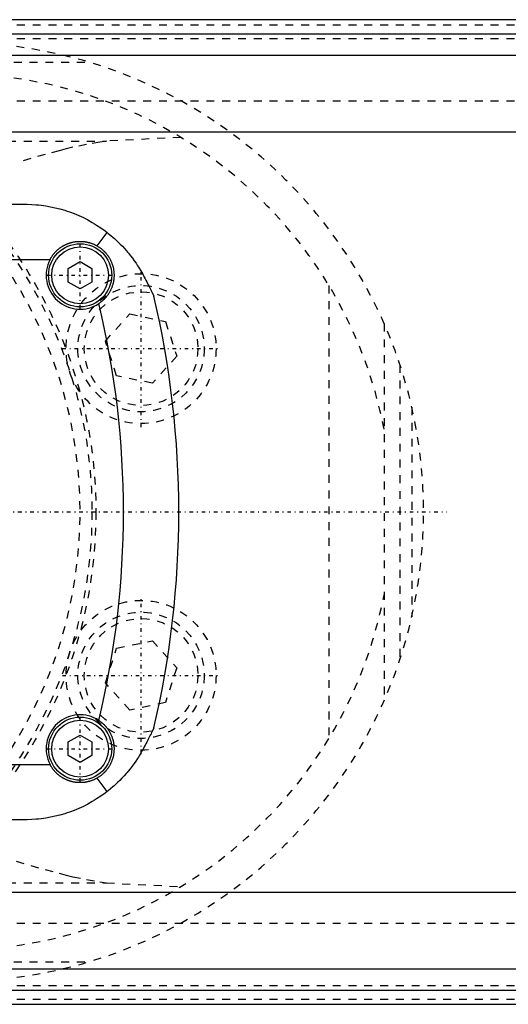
# Model space of a CAD drawing. Extents: x -602 to 174, y -90 to 90.
# Tile 10 of 14: x -252 to -190, y -62 to 62. Entities that reach past the tile are written whole.
import ezdxf

# ---------------------------------------------------------------- set-up
doc = ezdxf.new("R2010")
doc.units = 0
doc.linetypes.add('CENTER', pattern=[1.5, 0.45, -0.5, 0.05, -0.5])
doc.linetypes.add('DASHED', pattern=[2, 1, -1])
for name, color, linetype in [('AM_0', 7, 'CONTINUOUS'), ('AM_3', 7, 'DASHED'), ('AM_7', 7, 'CENTER')]:
    doc.layers.add(name, color=color, linetype=linetype)

msp = doc.modelspace()

# ---------------------------------------------------------------- linework, layer by layer
at = {"layer": 'AM_0', "color": 7, "linetype": 'CONTINUOUS'}
for p, q in [((50, 62.39), (-340, 62.39)), ((-340, 60.6), (50, 60.6)), ((-340, 57.89), (50, 57.89)), ((-340, 48.19), (50, 48.19)), ((-329, 39), (-251, 39)), ((-241.85, 33.72), (-240.59, 35.44)), ((-332.19, 32), (-247.81, 32)), ((-245.5, 30.87), (-244, 31.73)), ((-244, 31.73), (-242.5, 30.87)), ((-245.5, 29.13), (-245.5, 30.87)), ((-242.5, 30.87), (-242.5, 29.13)), ((-244, 28.27), (-245.5, 29.13)), ((-242.5, 29.13), (-244, 28.27)), ((-245.5, -29.13), (-244, -28.27)), ((-244, -28.27), (-242.5, -29.13)), ((-245.5, -30.87), (-245.5, -29.13)), ((-242.5, -29.13), (-242.5, -30.87)), ((-244, -31.73), (-245.5, -30.87)), ((-242.5, -30.87), (-244, -31.73)), ((-332.19, -32), (-247.81, -32)), ((-240.59, -35.44), (-241.85, -33.72)), ((-251, -39), (-329, -39)), ((-340, -48.19), (50, -48.19)), ((-340, -57.89), (50, -57.89)), ((-340, -60.6), (50, -60.6)), ((-340, -62.39), (50, -62.39))]:
    msp.add_line(p, q, dxfattribs=at)
for points in [[(-251, 39, 0), (-250.71, 39, 0), (-250.13, 38.98, 0), (-249.55, 38.94, 0), (-249.25, 38.91, 0), (-248.95, 38.88, 0), (-248.35, 38.79, 0), (-247.75, 38.69, 0), (-247.15, 38.56, 0), (-246.55, 38.41, 0), (-245.95, 38.23, 0), (-245.65, 38.14, 0), (-245.35, 38.03, 0), (-244.76, 37.81, 0), (-244.17, 37.57, 0), (-243.59, 37.3, 0), (-243.02, 37.01, 0), (-242.46, 36.7, 0), (-242.18, 36.53, 0), (-241.91, 36.36, 0), (-241.37, 36.01, 0), (-240.84, 35.63, 0), (-240.59, 35.44, 0)], [(-240.59, 35.44, 0), (-240.43, 35.31, 0), (-240.11, 35.05, 0), (-239.8, 34.79, 0), (-239.65, 34.65, 0), (-239.5, 34.52, 0), (-239.21, 34.24, 0), (-238.92, 33.96, 0), (-238.64, 33.67, 0), (-238.37, 33.38, 0), (-238.11, 33.09, 0), (-237.98, 32.93, 0), (-237.86, 32.78, 0), (-237.61, 32.48, 0), (-237.37, 32.17, 0), (-237.14, 31.85, 0), (-236.92, 31.53, 0), (-236.71, 31.21, 0), (-236.6, 31.04, 0), (-236.5, 30.88, 0), (-236.3, 30.55, 0), (-236.11, 30.21, 0), (-236.02, 30.04, 0)], [(-247.81, 32, 0), (-247.79, 32.03, 0), (-247.76, 32.09, 0), (-247.73, 32.14, 0), (-247.71, 32.17, 0), (-247.7, 32.2, 0), (-247.66, 32.25, 0), (-247.63, 32.31, 0), (-247.59, 32.36, 0), (-247.56, 32.42, 0), (-247.52, 32.47, 0), (-247.5, 32.5, 0), (-247.48, 32.52, 0), (-247.44, 32.57, 0), (-247.41, 32.63, 0), (-247.37, 32.68, 0), (-247.33, 32.72, 0), (-247.29, 32.77, 0), (-247.27, 32.8, 0), (-247.25, 32.82, 0), (-247.2, 32.87, 0), (-247.16, 32.91, 0), (-247.14, 32.94, 0), (-247.12, 32.96, 0), (-247.08, 33, 0), (-247.03, 33.05, 0), (-247.01, 33.07, 0), (-246.99, 33.09, 0), (-246.94, 33.13, 0), (-246.9, 33.18, 0), (-246.85, 33.22, 0), (-246.8, 33.26, 0), (-246.76, 33.3, 0), (-246.73, 33.32, 0), (-246.71, 33.34, 0), (-246.66, 33.38, 0), (-246.61, 33.42, 0), (-246.56, 33.46, 0), (-246.5, 33.5, 0), (-246.45, 33.53, 0), (-246.42, 33.55, 0), (-246.4, 33.57, 0), (-246.34, 33.6, 0), (-246.29, 33.64, 0), (-246.24, 33.67, 0), (-246.18, 33.71, 0), (-246.12, 33.74, 0), (-246.1, 33.75, 0), (-246.07, 33.77, 0), (-246.01, 33.8, 0), (-245.95, 33.83, 0), (-245.89, 33.86, 0), (-245.84, 33.89, 0), (-245.78, 33.92, 0), (-245.75, 33.93, 0), (-245.72, 33.94, 0), (-245.66, 33.97, 0), (-245.6, 33.99, 0), (-245.54, 34.02, 0), (-245.47, 34.04, 0), (-245.41, 34.06, 0), (-245.38, 34.07, 0), (-245.35, 34.08, 0), (-245.29, 34.1, 0), (-245.23, 34.12, 0), (-245.2, 34.13, 0), (-245.16, 34.14, 0), (-245.1, 34.16, 0), (-245.04, 34.17, 0), (-245.01, 34.18, 0), (-244.98, 34.19, 0), (-244.91, 34.2, 0), (-244.85, 34.22, 0), (-244.79, 34.23, 0), (-244.72, 34.24, 0), (-244.66, 34.25, 0), (-244.63, 34.25, 0), (-244.6, 34.26, 0), (-244.53, 34.27, 0), (-244.47, 34.27, 0), (-244.41, 34.28, 0), (-244.34, 34.29, 0), (-244.28, 34.29, 0), (-244.25, 34.29, 0), (-244.22, 34.29, 0), (-244.15, 34.3, 0), (-244.09, 34.3, 0), (-244.03, 34.3, 0), (-243.97, 34.3, 0), (-243.91, 34.3, 0), (-243.87, 34.3, 0), (-243.84, 34.3, 0), (-243.78, 34.29, 0), (-243.72, 34.29, 0), (-243.65, 34.29, 0), (-243.59, 34.28, 0), (-243.53, 34.27, 0), (-243.5, 34.27, 0), (-243.47, 34.27, 0), (-243.4, 34.26, 0), (-243.34, 34.25, 0), (-243.27, 34.24, 0), (-243.21, 34.23, 0), (-243.15, 34.21, 0), (-243.12, 34.21, 0), (-243.08, 34.2, 0), (-243.02, 34.19, 0), (-242.96, 34.17, 0), (-242.93, 34.16, 0), (-242.9, 34.16, 0), (-242.83, 34.14, 0), (-242.77, 34.12, 0), (-242.74, 34.11, 0), (-242.71, 34.1, 0), (-242.65, 34.08, 0), (-242.58, 34.06, 0), (-242.52, 34.04, 0), (-242.46, 34.02, 0), (-242.4, 33.99, 0), (-242.37, 33.98, 0), (-242.34, 33.97, 0), (-242.28, 33.94, 0), (-242.22, 33.92, 0), (-242.16, 33.89, 0), (-242.1, 33.86, 0), (-242.05, 33.83, 0), (-242.02, 33.82, 0), (-241.99, 33.8, 0), (-241.93, 33.77, 0), (-241.87, 33.74, 0), (-241.85, 33.72, 0)], [(-241.85, 33.72, 0), (-241.81, 33.7, 0), (-241.74, 33.66, 0), (-241.67, 33.62, 0), (-241.64, 33.59, 0), (-241.61, 33.57, 0), (-241.54, 33.53, 0), (-241.48, 33.48, 0), (-241.41, 33.43, 0), (-241.35, 33.38, 0), (-241.28, 33.33, 0), (-241.25, 33.31, 0), (-241.22, 33.28, 0), (-241.16, 33.23, 0), (-241.1, 33.18, 0), (-241.04, 33.12, 0), (-240.98, 33.07, 0), (-240.93, 33.01, 0), (-240.9, 32.98, 0), (-240.87, 32.95, 0), (-240.82, 32.89, 0), (-240.76, 32.83, 0), (-240.74, 32.8, 0), (-240.71, 32.77, 0), (-240.66, 32.71, 0), (-240.61, 32.64, 0), (-240.58, 32.61, 0), (-240.56, 32.58, 0), (-240.51, 32.51, 0), (-240.46, 32.45, 0), (-240.42, 32.38, 0), (-240.37, 32.31, 0), (-240.33, 32.24, 0), (-240.31, 32.21, 0), (-240.29, 32.17, 0), (-240.25, 32.1, 0), (-240.21, 32.03, 0), (-240.17, 31.96, 0), (-240.14, 31.89, 0), (-240.1, 31.82, 0), (-240.09, 31.78, 0), (-240.07, 31.74, 0), (-240.04, 31.67, 0), (-240.01, 31.59, 0), (-239.98, 31.52, 0), (-239.95, 31.44, 0), (-239.92, 31.36, 0), (-239.91, 31.32, 0), (-239.9, 31.28, 0), (-239.87, 31.2, 0), (-239.85, 31.13, 0), (-239.83, 31.05, 0), (-239.81, 30.97, 0), (-239.79, 30.89, 0), (-239.78, 30.85, 0), (-239.78, 30.81, 0), (-239.76, 30.73, 0), (-239.75, 30.65, 0), (-239.74, 30.57, 0), (-239.73, 30.49, 0), (-239.72, 30.41, 0), (-239.72, 30.37, 0), (-239.71, 30.33, 0), (-239.71, 30.24, 0), (-239.7, 30.16, 0), (-239.7, 30.12, 0), (-239.7, 30.08, 0), (-239.7, 30, 0), (-239.7, 29.92, 0), (-239.7, 29.88, 0), (-239.7, 29.84, 0), (-239.71, 29.76, 0), (-239.71, 29.68, 0), (-239.72, 29.6, 0), (-239.73, 29.52, 0), (-239.74, 29.44, 0), (-239.74, 29.4, 0), (-239.75, 29.36, 0), (-239.76, 29.28, 0), (-239.78, 29.2, 0), (-239.79, 29.12, 0), (-239.81, 29.04, 0), (-239.83, 28.96, 0), (-239.84, 28.92, 0), (-239.85, 28.88, 0), (-239.87, 28.8, 0), (-239.89, 28.73, 0), (-239.92, 28.65, 0), (-239.94, 28.57, 0), (-239.97, 28.5, 0), (-239.98, 28.46, 0), (-240, 28.42, 0), (-240.03, 28.35, 0), (-240.06, 28.28, 0), (-240.09, 28.2, 0), (-240.13, 28.13, 0), (-240.16, 28.06, 0), (-240.18, 28.02, 0), (-240.2, 27.99, 0), (-240.24, 27.91, 0), (-240.28, 27.84, 0), (-240.32, 27.78, 0), (-240.36, 27.71, 0), (-240.41, 27.64, 0), (-240.43, 27.61, 0), (-240.45, 27.57, 0), (-240.5, 27.51, 0), (-240.54, 27.44, 0), (-240.57, 27.41, 0), (-240.59, 27.38, 0), (-240.64, 27.31, 0), (-240.69, 27.25, 0), (-240.72, 27.22, 0), (-240.75, 27.19, 0), (-240.8, 27.13, 0), (-240.85, 27.07, 0), (-240.91, 27.01, 0), (-240.97, 26.95, 0), (-241.03, 26.89, 0), (-241.06, 26.87, 0), (-241.09, 26.84, 0), (-241.15, 26.78, 0), (-241.21, 26.73, 0), (-241.27, 26.68, 0), (-241.33, 26.63, 0), (-241.4, 26.58, 0), (-241.43, 26.55, 0), (-241.46, 26.53, 0), (-241.53, 26.48, 0), (-241.6, 26.43, 0), (-241.63, 26.41, 0)], [(-236.02, 30.04, 0), (-235.97, 29.95, 0), (-235.87, 29.75, 0), (-235.77, 29.56, 0), (-235.71, 29.46, 0), (-235.66, 29.36, 0), (-235.56, 29.16, 0), (-235.46, 28.97, 0), (-235.36, 28.78, 0), (-235.27, 28.59, 0), (-235.18, 28.41, 0), (-235.13, 28.33, 0), (-235.09, 28.24, 0), (-235.01, 28.08, 0), (-234.94, 27.93, 0), (-234.9, 27.84, 0), (-234.89, 27.82, 0), (-234.87, 27.8, 0), (-234.87, 27.79, 0), (-234.86, 27.77, 0), (-234.85, 27.75, 0), (-234.84, 27.73, 0), (-234.83, 27.71, 0), (-234.82, 27.69, 0), (-234.81, 27.67, 0), (-234.81, 27.66, 0), (-234.8, 27.65, 0), (-234.79, 27.63, 0), (-234.78, 27.61, 0), (-234.77, 27.59, 0), (-234.76, 27.57, 0), (-234.76, 27.55, 0), (-234.75, 27.54, 0), (-234.75, 27.54, 0), (-234.74, 27.52, 0), (-234.73, 27.5, 0), (-234.73, 27.5, 0), (-234.72, 27.49, 0), (-234.72, 27.47, 0), (-234.71, 27.46, 0), (-234.71, 27.45, 0), (-234.7, 27.45, 0), (-234.7, 27.43, 0), (-234.69, 27.42, 0), (-234.69, 27.41, 0), (-234.68, 27.4, 0), (-234.68, 27.39, 0), (-234.68, 27.39, 0), (-234.67, 27.38, 0), (-234.67, 27.38, 0), (-234.67, 27.37, 0), (-234.67, 27.36, 0), (-234.66, 27.36, 0), (-234.66, 27.36, 0), (-234.66, 27.35, 0), (-234.66, 27.35, 0), (-234.66, 27.35, 0), (-234.66, 27.35, 0), (-234.66, 27.35, 0)], [(-241.63, -26.41, 0), (-241.6, -26.43, 0), (-241.53, -26.48, 0), (-241.46, -26.53, 0), (-241.43, -26.55, 0), (-241.4, -26.58, 0), (-241.33, -26.63, 0), (-241.27, -26.68, 0), (-241.21, -26.73, 0), (-241.15, -26.78, 0), (-241.08, -26.84, 0), (-241.06, -26.87, 0), (-241.03, -26.89, 0), (-240.97, -26.95, 0), (-240.91, -27.01, 0), (-240.85, -27.07, 0), (-240.8, -27.13, 0), (-240.75, -27.19, 0), (-240.72, -27.22, 0), (-240.69, -27.25, 0), (-240.64, -27.31, 0), (-240.59, -27.38, 0), (-240.57, -27.41, 0), (-240.54, -27.44, 0), (-240.5, -27.51, 0), (-240.45, -27.57, 0), (-240.43, -27.61, 0), (-240.41, -27.64, 0), (-240.36, -27.71, 0), (-240.32, -27.78, 0), (-240.28, -27.84, 0), (-240.24, -27.91, 0), (-240.2, -27.99, 0), (-240.18, -28.02, 0), (-240.16, -28.06, 0), (-240.13, -28.13, 0), (-240.09, -28.2, 0), (-240.06, -28.28, 0), (-240.03, -28.35, 0), (-240, -28.42, 0), (-239.98, -28.46, 0), (-239.97, -28.5, 0), (-239.94, -28.57, 0), (-239.92, -28.65, 0), (-239.89, -28.73, 0), (-239.87, -28.8, 0), (-239.85, -28.88, 0), (-239.84, -28.92, 0), (-239.83, -28.96, 0), (-239.81, -29.04, 0), (-239.79, -29.12, 0), (-239.78, -29.2, 0), (-239.76, -29.28, 0), (-239.75, -29.36, 0), (-239.74, -29.4, 0), (-239.74, -29.44, 0), (-239.73, -29.52, 0), (-239.72, -29.6, 0), (-239.71, -29.68, 0), (-239.71, -29.76, 0), (-239.7, -29.84, 0), (-239.7, -29.88, 0), (-239.7, -29.92, 0), (-239.7, -30, 0), (-239.7, -30.08, 0), (-239.7, -30.12, 0), (-239.7, -30.16, 0), (-239.71, -30.24, 0), (-239.71, -30.32, 0), (-239.72, -30.37, 0), (-239.72, -30.41, 0), (-239.73, -30.49, 0), (-239.74, -30.57, 0), (-239.75, -30.65, 0), (-239.76, -30.73, 0), (-239.78, -30.81, 0), (-239.78, -30.85, 0), (-239.79, -30.89, 0), (-239.81, -30.97, 0), (-239.83, -31.05, 0), (-239.85, -31.13, 0), (-239.87, -31.21, 0), (-239.9, -31.28, 0), (-239.91, -31.32, 0), (-239.92, -31.36, 0), (-239.95, -31.44, 0), (-239.98, -31.52, 0), (-240.01, -31.59, 0), (-240.04, -31.67, 0), (-240.07, -31.74, 0), (-240.09, -31.78, 0), (-240.1, -31.82, 0), (-240.14, -31.89, 0), (-240.17, -31.96, 0), (-240.21, -32.03, 0), (-240.25, -32.1, 0), (-240.29, -32.17, 0), (-240.31, -32.21, 0), (-240.33, -32.24, 0), (-240.37, -32.31, 0), (-240.42, -32.38, 0), (-240.46, -32.45, 0), (-240.51, -32.51, 0), (-240.56, -32.58, 0), (-240.58, -32.61, 0), (-240.61, -32.64, 0), (-240.66, -32.71, 0), (-240.71, -32.77, 0), (-240.74, -32.8, 0), (-240.76, -32.83, 0), (-240.82, -32.89, 0), (-240.87, -32.95, 0), (-240.9, -32.98, 0), (-240.93, -33.01, 0), (-240.98, -33.07, 0), (-241.04, -33.12, 0), (-241.1, -33.18, 0), (-241.16, -33.23, 0), (-241.22, -33.28, 0), (-241.25, -33.31, 0), (-241.28, -33.33, 0), (-241.35, -33.38, 0), (-241.41, -33.43, 0), (-241.48, -33.48, 0), (-241.54, -33.53, 0), (-241.61, -33.57, 0), (-241.64, -33.6, 0), (-241.67, -33.62, 0), (-241.74, -33.66, 0), (-241.81, -33.7, 0), (-241.85, -33.72, 0)], [(-234.66, -27.35, 0), (-234.66, -27.35, 0), (-234.66, -27.35, 0), (-234.66, -27.35, 0), (-234.66, -27.35, 0), (-234.66, -27.36, 0), (-234.66, -27.36, 0), (-234.67, -27.37, 0), (-234.67, -27.37, 0), (-234.67, -27.38, 0), (-234.68, -27.39, 0), (-234.68, -27.39, 0), (-234.68, -27.39, 0), (-234.68, -27.4, 0), (-234.69, -27.41, 0), (-234.69, -27.42, 0), (-234.7, -27.44, 0), (-234.71, -27.45, 0), (-234.71, -27.46, 0), (-234.71, -27.46, 0), (-234.72, -27.48, 0), (-234.73, -27.49, 0), (-234.73, -27.5, 0), (-234.73, -27.51, 0), (-234.74, -27.52, 0), (-234.75, -27.54, 0), (-234.75, -27.55, 0), (-234.76, -27.56, 0), (-234.77, -27.58, 0), (-234.78, -27.6, 0), (-234.79, -27.61, 0), (-234.79, -27.63, 0), (-234.8, -27.65, 0), (-234.81, -27.67, 0), (-234.81, -27.68, 0), (-234.83, -27.7, 0), (-234.84, -27.72, 0), (-234.85, -27.74, 0), (-234.86, -27.76, 0), (-234.87, -27.79, 0), (-234.87, -27.8, 0), (-234.88, -27.81, 0), (-234.89, -27.83, 0), (-234.9, -27.86, 0), (-234.95, -27.94, 0), (-235.02, -28.1, 0), (-235.11, -28.27, 0), (-235.15, -28.36, 0), (-235.19, -28.44, 0), (-235.28, -28.62, 0), (-235.37, -28.8, 0), (-235.47, -28.99, 0), (-235.56, -29.17, 0), (-235.66, -29.36, 0), (-235.71, -29.46, 0), (-235.77, -29.56, 0), (-235.87, -29.75, 0), (-235.97, -29.95, 0), (-236.02, -30.04, 0)], [(-236.02, -30.04, 0), (-236.12, -30.22, 0), (-236.31, -30.56, 0), (-236.51, -30.9, 0), (-236.62, -31.06, 0), (-236.72, -31.23, 0), (-236.94, -31.56, 0), (-237.17, -31.89, 0), (-237.41, -32.21, 0), (-237.65, -32.53, 0), (-237.91, -32.84, 0), (-238.04, -33, 0), (-238.17, -33.15, 0), (-238.43, -33.45, 0), (-238.71, -33.74, 0), (-238.98, -34.02, 0), (-239.26, -34.3, 0), (-239.55, -34.57, 0), (-239.7, -34.7, 0), (-239.84, -34.83, 0), (-240.14, -35.08, 0), (-240.44, -35.32, 0), (-240.59, -35.44, 0)], [(-241.85, -33.72, 0), (-241.87, -33.74, 0), (-241.93, -33.77, 0), (-241.99, -33.8, 0), (-242.02, -33.82, 0), (-242.05, -33.83, 0), (-242.1, -33.86, 0), (-242.16, -33.89, 0), (-242.22, -33.92, 0), (-242.28, -33.94, 0), (-242.34, -33.97, 0), (-242.37, -33.98, 0), (-242.4, -33.99, 0), (-242.46, -34.02, 0), (-242.52, -34.04, 0), (-242.58, -34.06, 0), (-242.65, -34.08, 0), (-242.71, -34.1, 0), (-242.74, -34.11, 0), (-242.77, -34.12, 0), (-242.83, -34.14, 0), (-242.9, -34.16, 0), (-242.93, -34.16, 0), (-242.96, -34.17, 0), (-243.02, -34.19, 0), (-243.08, -34.2, 0), (-243.12, -34.21, 0), (-243.15, -34.21, 0), (-243.21, -34.23, 0), (-243.27, -34.24, 0), (-243.34, -34.25, 0), (-243.4, -34.26, 0), (-243.47, -34.27, 0), (-243.5, -34.27, 0), (-243.53, -34.27, 0), (-243.59, -34.28, 0), (-243.65, -34.29, 0), (-243.72, -34.29, 0), (-243.78, -34.29, 0), (-243.84, -34.3, 0), (-243.87, -34.3, 0), (-243.91, -34.3, 0), (-243.97, -34.3, 0), (-244.03, -34.3, 0), (-244.09, -34.3, 0), (-244.15, -34.3, 0), (-244.22, -34.29, 0), (-244.25, -34.29, 0), (-244.28, -34.29, 0), (-244.34, -34.29, 0), (-244.41, -34.28, 0), (-244.47, -34.27, 0), (-244.53, -34.27, 0), (-244.6, -34.26, 0), (-244.63, -34.25, 0), (-244.66, -34.25, 0), (-244.72, -34.24, 0), (-244.79, -34.23, 0), (-244.85, -34.22, 0), (-244.91, -34.2, 0), (-244.98, -34.19, 0), (-245.01, -34.18, 0), (-245.04, -34.17, 0), (-245.1, -34.16, 0), (-245.16, -34.14, 0), (-245.2, -34.13, 0), (-245.23, -34.12, 0), (-245.29, -34.1, 0), (-245.35, -34.08, 0), (-245.38, -34.07, 0), (-245.41, -34.06, 0), (-245.47, -34.04, 0), (-245.54, -34.02, 0), (-245.6, -33.99, 0), (-245.66, -33.97, 0), (-245.72, -33.94, 0), (-245.75, -33.93, 0), (-245.78, -33.92, 0), (-245.84, -33.89, 0), (-245.89, -33.86, 0), (-245.95, -33.83, 0), (-246.01, -33.8, 0), (-246.07, -33.77, 0), (-246.1, -33.75, 0), (-246.12, -33.74, 0), (-246.18, -33.71, 0), (-246.24, -33.67, 0), (-246.29, -33.64, 0), (-246.34, -33.6, 0), (-246.4, -33.57, 0), (-246.42, -33.55, 0), (-246.45, -33.53, 0), (-246.5, -33.5, 0), (-246.56, -33.46, 0), (-246.61, -33.42, 0), (-246.66, -33.38, 0), (-246.71, -33.34, 0), (-246.73, -33.32, 0), (-246.76, -33.3, 0), (-246.8, -33.26, 0), (-246.85, -33.22, 0), (-246.9, -33.18, 0), (-246.94, -33.13, 0), (-246.99, -33.09, 0), (-247.01, -33.07, 0), (-247.03, -33.05, 0), (-247.08, -33, 0), (-247.12, -32.96, 0), (-247.14, -32.94, 0), (-247.16, -32.91, 0), (-247.2, -32.87, 0), (-247.25, -32.82, 0), (-247.27, -32.8, 0), (-247.29, -32.77, 0), (-247.33, -32.72, 0), (-247.37, -32.68, 0), (-247.41, -32.63, 0), (-247.44, -32.57, 0), (-247.48, -32.52, 0), (-247.5, -32.5, 0), (-247.52, -32.47, 0), (-247.56, -32.42, 0), (-247.59, -32.36, 0), (-247.63, -32.31, 0), (-247.66, -32.25, 0), (-247.7, -32.2, 0), (-247.71, -32.17, 0), (-247.73, -32.14, 0), (-247.76, -32.09, 0), (-247.79, -32.03, 0), (-247.81, -32, 0)], [(-240.59, -35.44, 0), (-240.84, -35.63, 0), (-241.37, -36.01, 0), (-241.91, -36.36, 0), (-242.18, -36.53, 0), (-242.46, -36.7, 0), (-243.02, -37.01, 0), (-243.59, -37.3, 0), (-244.17, -37.57, 0), (-244.76, -37.81, 0), (-245.35, -38.03, 0), (-245.65, -38.14, 0), (-245.95, -38.23, 0), (-246.55, -38.41, 0), (-247.15, -38.56, 0), (-247.75, -38.69, 0), (-248.35, -38.79, 0), (-248.95, -38.88, 0), (-249.25, -38.91, 0), (-249.55, -38.94, 0), (-250.13, -38.98, 0), (-250.71, -39, 0), (-251, -39, 0)]]:
    msp.add_polyline3d(points, dxfattribs=at)
for centre, radius in [((-244, 30), 4), ((-244, 30), 3.6), ((-244, -30), 4), ((-244, -30), 3.6)]:
    msp.add_circle(centre, radius, dxfattribs=at)
for centre, radius, start, end in [((-244, 30), 4.3, 152.2823, 303.4459), ((-351.5, 0), 113, 346.4829, 13.5171), ((-351.5, 0), 120, 346.8254, 13.1746), ((-244, -30), 4.3, 56.5541, 207.7177)]:
    msp.add_arc(centre, radius, start, end, dxfattribs=at)
at = {"layer": 'AM_3', "color": 6, "linetype": 'DASHED'}
for p, q in [((-340, 61.72), (50, 61.72)), ((-340, 60.02), (50, 60.02)), ((-494.4, 57), (-242.93, 57)), ((-340, 52.11), (50, 52.11)), ((-231.25, 47.47), (-240.66, 47)), ((-333.13, 47), (-240.66, 47)), ((-212.5, 28.71), (-212.5, -28.71)), ((-240.8, 21.66), (-237.71, 25.1)), ((-237.71, 25.1), (-233.19, 24.14)), ((-233.19, 24.14), (-231.76, 19.74)), ((-205.5, 23.87), (-205.5, -23.87)), ((-239.37, 17.27), (-240.8, 21.66)), ((-231.76, 19.74), (-234.85, 16.31)), ((-203.5, 18.65), (-203.5, -18.65)), ((-234.85, 16.31), (-239.37, 17.27)), ((-202, 13.28), (-202, -13.28)), ((-240.8, -21.66), (-239.37, -17.27)), ((-239.37, -17.27), (-234.85, -16.31)), ((-234.85, -16.31), (-231.76, -19.74)), ((-231.76, -19.74), (-233.19, -24.14)), ((-237.71, -25.1), (-240.8, -21.66)), ((-233.19, -24.14), (-237.71, -25.1)), ((-333.13, -47), (-240.66, -47)), ((-240.66, -47), (-231.25, -47.47)), ((-340, -52.11), (50, -52.11)), ((-494.4, -57), (-242.93, -57)), ((-340, -60.02), (50, -60.02)), ((-340, -61.72), (50, -61.72))]:
    msp.add_line(p, q, dxfattribs=at)
for points in [[(-240.66, 47, 0), (-241.49, 46.88, 0), (-243.18, 46.58, 0), (-244.91, 46.22, 0), (-245.78, 46.01, 0), (-246.66, 45.79, 0), (-248.44, 45.32, 0), (-250.25, 44.8, 0), (-252.08, 44.24, 0)], [(-252.08, -44.24, 0), (-250.25, -44.8, 0), (-248.44, -45.32, 0), (-246.66, -45.79, 0), (-245.78, -46.01, 0), (-244.91, -46.22, 0), (-243.18, -46.58, 0), (-241.49, -46.88, 0), (-240.66, -47, 0)]]:
    msp.add_polyline3d(points, dxfattribs=at)
for centre, radius in [((-300, 0), 58), ((-300, 0), 57.5), ((-236.28, 20.7), 9.5), ((-236.28, 20.7), 8), ((-236.28, 20.7), 7.2), ((-236.28, -20.7), 9.5), ((-236.28, -20.7), 8), ((-236.28, -20.7), 7.2)]:
    msp.add_circle(centre, radius, dxfattribs=at)
for centre, radius, start, end in [((-260, 0), 59.5, 270, 90), ((-300, 0), 56, 262.1432, 97.8568), ((-260, 0), 55.5, 10.8929, 90), ((-260, 0), 55.5, 270, 349.1071)]:
    msp.add_arc(centre, radius, start, end, dxfattribs=at)
at = {"layer": 'AM_7', "color": 4, "linetype": 'CENTER'}
for p, q in [((-244, 25.8), (-244, 34.2)), ((-248.2, 30), (-239.8, 30)), ((-236.28, 10.73), (-236.28, 30.68)), ((-246.25, 20.7), (-226.3, 20.7)), ((-358.8, 0), (-197.53, 0)), ((-360.38, 0), (-239.62, 0)), ((-236.28, -30.68), (-236.28, -10.73)), ((-246.25, -20.7), (-226.3, -20.7)), ((-244, -34.2), (-244, -25.8)), ((-248.2, -30), (-239.8, -30))]:
    msp.add_line(p, q, dxfattribs=at)

doc.saveas('drawing.dxf')
